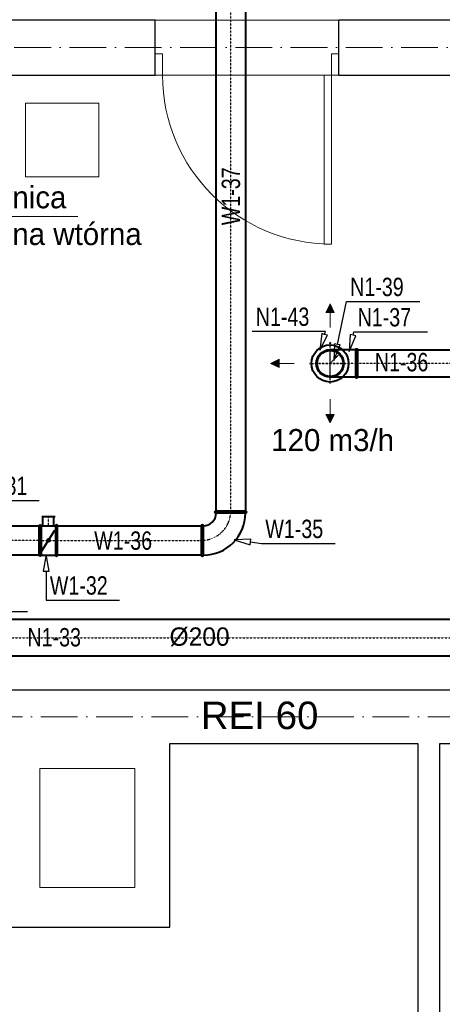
# Model space of a CAD drawing. Header units: millimetres. Extents: x 1700 to 4670, y 990 to 3874.
# Tile 84 of 110: x 3442 to 3672, y 1716 to 2253. Entities that reach past the tile are written whole.
import ezdxf
from ezdxf.enums import TextEntityAlignment as Align

# ---------------------------------------------------------------- set-up
doc = ezdxf.new("R2010")
doc.units = ezdxf.units.MM
for name, pattern in [('CENTER', [0.55, 0.37, -0.06, 0.06, -0.06]), ('Kropki i Kreski', [300, 200, -50, 0, -50]), ('Wipeout_Contour', [1000, 0, -1000])]:
    doc.linetypes.add(name, pattern=pattern)
doc.layers.get('0').update_dxf_attribs({"lineweight": 0})
for name, color, linetype in [('Nowe_210-A Pomieszczenia', 7, 'Continuous'), ('Nowe_320-W Umeblowanie', 252, 'Continuous'), ('Nowe_420-K Ściany', 7, 'Continuous'), ('Nowe_Drzwi Archicad', 7, 'Continuous'), ('opisy mt', 7, 'Continuous'), ('WEN_N1-_ATRYBUT', 7, 'Continuous'), ('WEN_N1-_OSIE', 2, 'CENTER'), ('WEN_W1-_ATRYBUT', 7, 'Continuous'), ('WEN_W1-_OSIE', 2, 'CENTER')]:
    doc.layers.add(name, color=color, linetype=linetype)
for name, color, linetype, lineweight in [('Nowe_320-W Umeblowanie_Nr_pióra__4', 252, 'Continuous', 13), ('Nowe_410-K Osie_Nr_pióra__18', 9, 'Continuous', 13), ('Nowe_420-K Ściany_Nr_pióra__27', 7, 'Continuous', 25), ('Nowe_440-K Słupy_Nr_pióra__28', 7, 'Continuous', 25), ('Nowe_810-G Ogólne_Nr_pióra__1', 7, 'Continuous', 13), ('Nowe_830-G Teksty Etykiety_Nr_pióra__1', 7, 'Continuous', 13), ('Nowe_Drzwi Archicad_Nr_pióra__23', 7, 'Continuous', 15), ('Nowe_Drzwi Archicad_Nr_pióra__27', 7, 'Continuous', 25), ('Nowe_Drzwi Archicad_Nr_pióra__3', 7, 'Continuous', 13), ('WEN_N1-_ZLICZAC', 170, 'Continuous', 40), ('WEN_W1-_ZLICZAC', 10, 'Continuous', 40)]:
    doc.layers.add(name, color=color, linetype=linetype, lineweight=lineweight)
doc.styles.add('STYL_AUTOMATYCZNY_3', font='txt')
doc.styles.add('STYL_WENTYLE', font='txt', dxfattribs={"width": 0.8})

# ---------------------------------------------------------------- blocks, each defined once
blk = doc.blocks.new('B15090CN1-_13')
for p, q in [((-75, 10.5), (-75, 150)), ((75, 10.5), (75, 150))]:
    blk.add_line(p, q)
blk.add_lwpolyline([(75, 0), (-75, 0, -1), (-75, 10.5), (75, 10.5, -1)], format="xyb", close=True)
blk.add_circle((0, 150), 75)
blk.add_point((0, 0))
at = {"layer": 'WEN_N1-_OSIE'}
for p, q in [((0, 0), (0, 230)), ((-80, 150), (80, 150))]:
    blk.add_line(p, q, dxfattribs=at)
at = {"layer": 'WEN_N1-_ATRYBUT', "style": 'STYL_WENTYLE', "width": 0.8, "flags": 8}
blk.add_attdef('WENTYLE', text='', height=100, dxfattribs=at).set_placement((75, 0), align=Align.BOTTOM_LEFT)
blk = doc.blocks.new('SR-150CN1-_935-4686384895_14')
blk.add_lwpolyline([(0, -75), (0, 75), (935.5, 75), (935.5, -75)], close=True)
for p in [(0, 0), (935.5, 0)]:
    blk.add_point(p)
at = {"layer": 'WEN_N1-_OSIE'}
blk.add_line((0, 0), (935.5, 0), dxfattribs=at)
at = {"layer": 'WEN_N1-_ATRYBUT', "style": 'STYL_WENTYLE', "width": 0.8, "flags": 8}
blk.add_attdef('WENTYLE', text='', height=100, dxfattribs=at).set_placement((467.7, 0), align=Align.BOTTOM_LEFT)
at = {"layer": 'WEN_N1-_OSIE', "style": 'STYL_WENTYLE', "width": 0.8, "flags": 8}
blk.add_attdef('FI_KANALU', text='', height=40, dxfattribs=at).set_placement((467.7, 37.5), align=Align.MIDDLE_CENTER)
blk = doc.blocks.new('PSR150CN1-_250_11')
blk.add_circle((0, 0), 75)
for p in [(0, 0), (53, 53)]:
    blk.add_point(p)
at = {"layer": 'WEN_N1-_OSIE'}
blk.add_line((0, 0), (53, 53), dxfattribs=at)
at = {"layer": 'WEN_N1-_ATRYBUT', "style": 'STYL_WENTYLE', "width": 0.8, "flags": 8}
blk.add_attdef('WENTYLE', text='', height=100, dxfattribs=at).set_placement((0, 0), align=Align.BOTTOM_LEFT)
blk = doc.blocks.new('KIRML-150-C_12')
for radius in [101, 70.7]:
    blk.add_circle((0, 0), radius)
for p in [(0, 111.1), (0, 0)]:
    blk.add_point(p)
at = {"layer": 'WEN_N1-_OSIE'}
for p, q in [((0, -111.1), (0, 111.1)), ((-111.1, 0), (111.1, 0))]:
    blk.add_line(p, q, dxfattribs=at)
at = {"layer": 'WEN_N1-_ATRYBUT', "style": 'STYL_WENTYLE', "width": 0.8, "flags": 8}
blk.add_attdef('WENTYLE', text='', height=100, dxfattribs=at).set_placement((0, 0), align=Align.BOTTOM_LEFT)
blk = doc.blocks.new('DR160CW1-_11')
for p, q in [((14, 130), (86, 130)), ((20, 80), (20, 130)), ((80, 80), (80, 130)), ((11.2, 80), (88.8, 80)), ((15, -56), (85, 56)), ((11.2, -80), (88.8, -80))]:
    blk.add_line(p, q)
for points in [[(0, -80), (0, 80, -1), (11.2, 80), (11.2, -80, -1)], [(100, -80), (100, 80, 1), (88.8, 80), (88.8, -80, 1)]]:
    blk.add_lwpolyline(points, format="xyb", close=True)
blk.add_circle((50, 0), 8)
for p in [(0, 0), (100, 0)]:
    blk.add_point(p)
at = {"layer": 'WEN_W1-_OSIE'}
for p, q in [((50, 75), (50, 135)), ((0, 0), (100, 0))]:
    blk.add_line(p, q, dxfattribs=at)
at = {"layer": 'WEN_W1-_ATRYBUT', "style": 'STYL_WENTYLE', "width": 0.8, "flags": 8}
blk.add_attdef('WENTYLE', text='', height=100, dxfattribs=at).set_placement((0, 0), align=Align.BOTTOM_LEFT)
blk = doc.blocks.new('B16090CW1-_23')
for points in [[(-160, -80), (-160, 80, -1), (-148.8, 80), (-148.8, -80, -1)], [(-80, -160), (80, -160, 1), (80, -148.8), (-80, -148.8, 1)]]:
    blk.add_lwpolyline(points, format="xyb", close=True)
for radius in [228.8, 68.8]:
    blk.add_arc((-148.8, -148.8), radius, 0, 90)
for p in [(-160, 0), (0, -160)]:
    blk.add_point(p)
at = {"layer": 'WEN_W1-_OSIE'}
blk.add_arc((-160, -160), 160, 0, 90, dxfattribs=at)
at = {"layer": 'WEN_W1-_ATRYBUT', "style": 'STYL_WENTYLE', "width": 0.8, "flags": 8}
blk.add_attdef('WENTYLE', text='', height=100, dxfattribs=at).set_placement((-80, -160), align=Align.BOTTOM_LEFT)
blk = doc.blocks.new('SR-160CW1-_782-6652511822_14')
blk.add_lwpolyline([(0, -80), (0, 80), (782.7, 80), (782.7, -80)], close=True)
for p in [(0, 0), (782.7, 0)]:
    blk.add_point(p)
at = {"layer": 'WEN_W1-_OSIE'}
blk.add_line((0, 0), (782.7, 0), dxfattribs=at)
at = {"layer": 'WEN_W1-_ATRYBUT', "style": 'STYL_WENTYLE', "width": 0.8, "flags": 8}
blk.add_attdef('WENTYLE', text='', height=100, dxfattribs=at).set_placement((391.3, 0), align=Align.BOTTOM_LEFT)
at = {"layer": 'WEN_W1-_OSIE', "style": 'STYL_WENTYLE', "width": 0.8, "flags": 8}
blk.add_attdef('FI_KANALU', text='', height=40, dxfattribs=at).set_placement((391.3, 40), align=Align.MIDDLE_CENTER)
blk = doc.blocks.new('SR-160CW1-_3546-6351146239_14')
blk.add_line((3000, -80), (3000, 80))
blk.add_lwpolyline([(0, -80), (0, 80), (3546.6, 80), (3546.6, -80)], close=True)
for p in [(0, 0), (3546.6, 0)]:
    blk.add_point(p)
at = {"layer": 'WEN_W1-_OSIE'}
blk.add_line((0, 0), (3546.6, 0), dxfattribs=at)
at = {"layer": 'WEN_W1-_ATRYBUT', "style": 'STYL_WENTYLE', "width": 0.8, "flags": 8}
blk.add_attdef('WENTYLE', text='', height=100, dxfattribs=at).set_placement((1773.3, 0), align=Align.BOTTOM_LEFT)
at = {"layer": 'WEN_W1-_OSIE', "style": 'STYL_WENTYLE', "width": 0.8, "flags": 8}
blk.add_attdef('FI_KANALU', text='', height=40, dxfattribs=at).set_placement((1773.3, 40), align=Align.MIDDLE_CENTER)
blk = doc.blocks.new('SR-200CN1-_3128-5238431301_14')
blk.add_line((3000, -100), (3000, 100))
blk.add_lwpolyline([(0, -100), (0, 100), (3128.5, 100), (3128.5, -100)], close=True)
for p in [(0, 0), (3128.5, 0)]:
    blk.add_point(p)
at = {"layer": 'WEN_N1-_OSIE'}
blk.add_line((0, 0), (3128.5, 0), dxfattribs=at)
at = {"layer": 'WEN_N1-_ATRYBUT', "style": 'STYL_WENTYLE', "width": 0.8, "flags": 8}
blk.add_attdef('WENTYLE', text='', height=100, dxfattribs=at).set_placement((1564.3, 0), align=Align.BOTTOM_LEFT)
at = {"layer": 'WEN_N1-_OSIE', "style": 'STYL_WENTYLE', "width": 0.8, "flags": 8}
blk.add_attdef('FI_KANALU', text='', height=40, dxfattribs=at).set_placement((1564.3, 50), align=Align.MIDDLE_CENTER)
blk = doc.blocks.new('SR-160CW1-_554-6581001328_14')
blk.add_lwpolyline([(0, -80), (0, 80), (554.7, 80), (554.7, -80)], close=True)
for p in [(0, 0), (554.7, 0)]:
    blk.add_point(p)
at = {"layer": 'WEN_W1-_OSIE'}
blk.add_line((0, 0), (554.7, 0), dxfattribs=at)
at = {"layer": 'WEN_W1-_ATRYBUT', "style": 'STYL_WENTYLE', "width": 0.8, "flags": 8}
blk.add_attdef('WENTYLE', text='', height=100, dxfattribs=at).set_placement((277.3, 0), align=Align.BOTTOM_LEFT)
at = {"layer": 'WEN_W1-_OSIE', "style": 'STYL_WENTYLE', "width": 0.8, "flags": 8}
blk.add_attdef('FI_KANALU', text='', height=40, dxfattribs=at).set_placement((277.3, 40), align=Align.MIDDLE_CENTER)

msp = doc.modelspace()

# ---------------------------------------------------------------- hatches: boundary and pattern name
at = {"layer": 'opisy mt', "linetype": 'Continuous', "lineweight": 18}
for points in [[(3608.77, 2093.18), (3611.06, 2097.82), (3613.34, 2093.18)], [(3608.77, 2093.18), (3611.06, 2097.82), (3613.34, 2093.18)], [(3583.27, 2063.1), (3578.63, 2065.39), (3583.27, 2067.68)], [(3583.27, 2063.1), (3578.63, 2065.39), (3583.27, 2067.68)], [(3608.77, 2037.61), (3611.06, 2032.97), (3613.34, 2037.61)], [(3608.77, 2037.61), (3611.06, 2032.97), (3613.34, 2037.61)]]:
    msp.add_hatch(color=256, dxfattribs=at).paths.add_polyline_path(points)

# ---------------------------------------------------------------- linework, layer by layer
at = {"layer": 'Nowe_810-G Ogólne_Nr_pióra__1', "color": 252, "linetype": 'Continuous', "lineweight": 13, "flags": 128}
msp.add_lwpolyline([(3504.8, 1780.07), (3504.8, 1844.8), (3453.01, 1844.8), (3453.01, 1780.07)], close=True, dxfattribs=at)
at = {"layer": 'Nowe_Drzwi Archicad', "color": 252, "linetype": 'Wipeout_Contour', "lineweight": 0, "ltscale": 68291.470671}
msp.add_line((3607.79, 2130.41), (3611.79, 2130.41), dxfattribs=at)
at = {"layer": 'Nowe_Drzwi Archicad_Nr_pióra__3', "color": 252, "linetype": 'Continuous', "lineweight": 13}
msp.add_line((3607.79, 2130.41), (3611.79, 2130.41), dxfattribs=at)
at = {"layer": 'opisy mt', "linetype": 'Continuous', "lineweight": 18}
for p, q in [((3473.7, 2145.45), (3370.77, 2145.45)), ((3611.06, 2097.82), (3608.77, 2093.18)), ((3611.06, 2097.82), (3608.77, 2093.18)), ((3611.06, 2084.92), (3611.06, 2097.82)), ((3611.06, 2097.82), (3613.34, 2093.18)), ((3611.06, 2084.92), (3611.06, 2097.82)), ((3611.06, 2097.82), (3613.34, 2093.18)), ((3608.77, 2093.18), (3613.34, 2093.18)), ((3608.77, 2093.18), (3613.34, 2093.18)), ((3608.77, 2093.18), (3613.34, 2093.18)), ((3608.77, 2093.18), (3613.34, 2093.18)), ((3578.63, 2065.39), (3583.27, 2067.68)), ((3578.63, 2065.39), (3583.27, 2067.68)), ((3591.53, 2065.39), (3578.63, 2065.39)), ((3578.63, 2065.39), (3583.27, 2063.1)), ((3591.53, 2065.39), (3578.63, 2065.39)), ((3578.63, 2065.39), (3583.27, 2063.1)), ((3583.27, 2063.1), (3583.27, 2067.68)), ((3583.27, 2063.1), (3583.27, 2067.68)), ((3583.27, 2063.1), (3583.27, 2067.68)), ((3583.27, 2063.1), (3583.27, 2067.68)), ((3611.06, 2045.87), (3611.06, 2032.97)), ((3611.06, 2045.87), (3611.06, 2032.97)), ((3608.77, 2037.61), (3613.34, 2037.61)), ((3611.06, 2032.97), (3608.77, 2037.61)), ((3608.77, 2037.61), (3613.34, 2037.61)), ((3608.77, 2037.61), (3613.34, 2037.61)), ((3611.06, 2032.97), (3608.77, 2037.61)), ((3608.77, 2037.61), (3613.34, 2037.61)), ((3611.06, 2032.97), (3613.34, 2037.61)), ((3611.06, 2032.97), (3613.34, 2037.61))]:
    msp.add_line(p, q, dxfattribs=at)
at = {"layer": 'WEN_N1-_ATRYBUT'}
for points in [[(3615.05, 2075.79), (3613.49, 2076.12), (3613.17, 2066.99), (3616.62, 2075.45), (3615.05, 2075.79), (3620.03, 2099.07), (3660.03, 2099.07)], [(3608.12, 2081.18), (3606.59, 2081.64), (3605.49, 2072.57), (3609.65, 2080.71), (3608.12, 2081.18), (3608.63, 2082.84), (3568.63, 2082.84)], [(3623.61, 2080.74), (3622.06, 2081.12), (3621.49, 2071.99), (3625.17, 2080.36), (3623.61, 2080.74), (3624.06, 2082.55), (3664.06, 2082.55)], [(3392.31, 1923.44), (3391.6, 1924.88), (3384.22, 1919.49), (3393.01, 1922), (3392.31, 1923.44), (3406.37, 1930.31), (3446.37, 1930.31)]]:
    msp.add_lwpolyline(points, dxfattribs=at)
at = {"layer": 'WEN_W1-_ATRYBUT'}
for points in [[(3406.64, 1983.37), (3405.4, 1984.39), (3400.93, 1976.41), (3407.87, 1982.36), (3406.64, 1983.37), (3412.71, 1990.78), (3452.71, 1990.78)], [(3567.7, 1968.17), (3567.92, 1969.76), (3558.79, 1969.43), (3567.48, 1966.59), (3567.7, 1968.17), (3573.8, 1967.31), (3613.8, 1967.31)], [(3456.47, 1952.31), (3458.07, 1952.31), (3456.47, 1961.31), (3454.87, 1952.31), (3456.47, 1952.31), (3456.47, 1936.51), (3496.47, 1936.51)]]:
    msp.add_lwpolyline(points, dxfattribs=at)

# ---------------------------------------------------------------- block references
at = {"layer": 'WEN_N1-_ZLICZAC'}
ref = msp.add_blockref('PSR150CN1-_250_11', (3611.06, 2065.39), dxfattribs=dict(at, xscale=0.09999999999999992, yscale=0.1, zscale=0.1))
ref.add_attrib('WENTYLE', 'N1-39', dxfattribs={"layer": 'WEN_N1-_ATRYBUT', "height": 10, "style": 'STYL_WENTYLE', "width": 0.8, "flags": 8}).set_placement((3622.03, 2099.07), align=Align.BOTTOM_LEFT)
ref = msp.add_blockref('KIRML-150-C_12', (3611.06, 2065.39), dxfattribs=dict(at, xscale=0.1000000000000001, yscale=0.1, zscale=0.1))
ref.add_attrib('WENTYLE', 'N1-43', dxfattribs={"layer": 'WEN_N1-_ATRYBUT', "height": 10, "style": 'STYL_WENTYLE', "width": 0.8, "flags": 8}).set_placement((3570.63, 2082.84), align=Align.BOTTOM_LEFT)
ref = msp.add_blockref('B15090CN1-_13', (3626.06, 2065.39), dxfattribs=dict(at, xscale=0.1, yscale=0.1, zscale=0.1, rotation=90))
ref.add_attrib('WENTYLE', 'N1-37', dxfattribs={"layer": 'WEN_N1-_ATRYBUT', "height": 10, "style": 'STYL_WENTYLE', "width": 0.8, "flags": 8}).set_placement((3626.06, 2082.55), align=Align.BOTTOM_LEFT)
ref = msp.add_blockref('SR-150CN1-_935-4686384895_14', (3719.6, 2065.39), dxfattribs=dict(at, xscale=0.1, yscale=0.1, zscale=0.1, rotation=180.0000000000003))
ref.add_attrib('WENTYLE', 'N1-36', dxfattribs={"layer": 'WEN_N1-_ATRYBUT', "height": 10, "style": 'STYL_WENTYLE', "width": 0.8, "flags": 8}).set_placement((3635.44, 2058.11), align=Align.BOTTOM_LEFT)
ref = msp.add_blockref('SR-200CN1-_3128-5238431301_14', (3398.75, 1916.05), dxfattribs=dict(at, xscale=0.1, yscale=0.1, zscale=0.1))
ref.add_attrib('WENTYLE', 'N1-33', dxfattribs={"layer": 'WEN_N1-_ATRYBUT', "height": 10, "style": 'STYL_WENTYLE', "width": 0.8, "flags": 8}).set_placement((3446.27, 1908.29), align=Align.BOTTOM_LEFT)
at = {"layer": 'WEN_W1-_ZLICZAC'}
ref = msp.add_blockref('SR-160CW1-_554-6581001328_14', (3452.68, 1969.02), dxfattribs=dict(at, xscale=0.1, yscale=0.1, zscale=0.1, rotation=180))
ref.add_attrib('WENTYLE', 'W1-31', dxfattribs={"layer": 'WEN_W1-_ATRYBUT', "height": 10, "style": 'STYL_WENTYLE', "width": 0.8, "flags": 8}).set_placement((3414.71, 1990.78), align=Align.BOTTOM_LEFT)
ref = msp.add_blockref('B16090CW1-_23', (3556.95, 1969.02), dxfattribs=dict(at, xscale=0.1, yscale=0.1, zscale=0.1, rotation=270))
ref.add_attrib('WENTYLE', 'W1-35', dxfattribs={"layer": 'WEN_W1-_ATRYBUT', "height": 10, "style": 'STYL_WENTYLE', "width": 0.8, "flags": 8}).set_placement((3575.8, 1967.31), align=Align.BOTTOM_LEFT)
ref = msp.add_blockref('DR160CW1-_11', (3452.68, 1969.02), dxfattribs=dict(at, xscale=0.1, yscale=0.1, zscale=0.1))
ref.add_attrib('WENTYLE', 'W1-32', dxfattribs={"layer": 'WEN_W1-_ATRYBUT', "height": 10, "style": 'STYL_WENTYLE', "width": 0.8, "flags": 8}).set_placement((3458.47, 1936.51), align=Align.BOTTOM_LEFT)
ref = msp.add_blockref('SR-160CW1-_782-6652511822_14', (3462.68, 1969.02), dxfattribs=dict(at, xscale=0.1, yscale=0.1, zscale=0.1))
ref.add_attrib('WENTYLE', 'W1-36', dxfattribs={"layer": 'WEN_W1-_ATRYBUT', "height": 10, "style": 'STYL_WENTYLE', "width": 0.8, "flags": 8}).set_placement((3482.62, 1960.93), align=Align.BOTTOM_LEFT)

# ---------------------------------------------------------------- texts
at = {"layer": 'opisy mt', "linetype": 'Continuous', "lineweight": 18, "width": 136.5578, "attachment_point": 1}
for s, insert, char_height in [('Nagrzewnica elektryczna wtórna', (3374.73, 2161.88), 12), ('120 m3/h', (3579.01, 2029.66), 12), ('%%C200', (3523.66, 1921.65), 10)]:
    msp.add_mtext(s, dxfattribs=dict(at, insert=insert, char_height=char_height))

# ---------------------------------------------------------------- wipeouts: each hides what was drawn before it
at = {"color": 252, "linetype": 'Wipeout_Contour', "lineweight": 0, "ltscale": 55984.742434}
msp.add_wipeout([(3080.79, 2252.41), (3080.79, 2222.41), (3515.79, 2222.41), (3515.79, 2252.41)], dxfattribs=at).dxf.layer = 'Nowe_420-K Ściany'
at = {"color": 252, "linetype": 'Wipeout_Contour', "lineweight": 0, "ltscale": 74873.571994}
msp.add_wipeout([(3615.79, 2252.41), (3615.79, 2222.41), (3997.79, 2222.41), (3997.79, 2252.41)], dxfattribs=at).dxf.layer = 'Nowe_420-K Ściany'

# ---------------------------------------------------------------- next in the draw order: wipeouts: each hides what was drawn before it
at = {"color": 252, "linetype": 'Wipeout_Contour', "lineweight": 0, "ltscale": 65746.248585}
msp.add_wipeout([(3615.79, 2222.41), (3615.79, 2252.41), (3515.79, 2252.41), (3515.79, 2222.41)], dxfattribs=at).dxf.layer = 'Nowe_420-K Ściany'

# ---------------------------------------------------------------- next in the draw order: linework, layer by layer
at = {"layer": 'Nowe_210-A Pomieszczenia', "color": 252, "linetype": 'Continuous', "lineweight": 0, "flags": 128}
msp.add_lwpolyline([(3108.79, 2424.41), (3377.79, 2424.41), (3377.79, 2483.41), (3419.79, 2483.41), (3419.79, 2252.41), (3983.79, 2252.41), (3983.79, 2447.41), (3997.79, 2447.41), (3997.79, 2816.41), (3122.79, 2816.41), (3122.79, 2624.41), (3108.79, 2624.41)], close=True, dxfattribs=at)
for points in [[(2570.79, 2353.41), (2570.79, 1716.42), (2644.79, 1716.48), (2644.81, 1688.31), (2644.81, 1659.41), (2467.79, 1659.41), (2467.79, 1539.41), (2782.79, 1539.41), (2782.79, 1659.41), (2744.79, 1659.41), (2744.79, 1688.38), (2782.79, 1688.41), (2782.79, 1934.41), (2811.79, 1934.41), (2811.79, 1887.41), (2892.79, 1887.41), (2892.79, 1934.41), (2902.79, 1934.41), (2902.79, 1887.41), (3770.79, 1887.41)], [(3770.79, 2222.41), (3105.79, 2222.41), (3105.79, 2181.41), (2811.79, 2181.41), (2811.79, 2109.41), (2782.79, 2109.41), (2782.79, 2353.41)]]:
    msp.add_lwpolyline(points, dxfattribs=at)
at = {"layer": 'Nowe_410-K Osie_Nr_pióra__18', "color": 9, "linetype": 'Kropki i Kreski', "lineweight": 13, "ltscale": 0.1}
msp.add_line((2897.29, 2237.41), (4644.85, 2237.41), dxfattribs=at)
at = {"layer": 'Nowe_420-K Ściany_Nr_pióra__27', "color": 252, "linetype": 'Continuous', "lineweight": 25}
for p, q in [((3515.79, 2233.91), (3515.79, 2252.41)), ((3615.79, 2233.91), (3615.79, 2252.41)), ((3515.79, 2222.41), (3515.79, 2233.91)), ((3615.79, 2222.41), (3615.79, 2233.91))]:
    msp.add_line(p, q, dxfattribs=at)
at = {"layer": 'Nowe_420-K Ściany_Nr_pióra__27', "color": 252, "linetype": 'Continuous', "lineweight": 25, "flags": 128}
for points in [[(3515.79, 2252.41), (3419.79, 2252.41)], [(3983.79, 2252.41), (3615.79, 2252.41)], [(3080.79, 2222.41), (3515.79, 2222.41)], [(3615.79, 2222.41), (4025.79, 2222.41)]]:
    msp.add_lwpolyline(points, dxfattribs=at)
at = {"layer": 'Nowe_Drzwi Archicad', "color": 252, "linetype": 'Wipeout_Contour', "lineweight": 0, "ltscale": 64084.031523}
for p, q in [((3519.79, 2233.91), (3515.79, 2233.91)), ((3515.79, 2233.91), (3515.79, 2222.41)), ((3519.79, 2222.41), (3519.79, 2233.91)), ((3515.79, 2222.41), (3519.79, 2222.41))]:
    msp.add_line(p, q, dxfattribs=at)
at = {"layer": 'Nowe_Drzwi Archicad', "color": 252, "linetype": 'Wipeout_Contour', "lineweight": 0, "ltscale": 67667.792413}
for p, q in [((3615.79, 2233.91), (3611.79, 2233.91)), ((3611.79, 2233.91), (3611.79, 2222.41)), ((3615.79, 2222.41), (3615.79, 2233.91)), ((3611.79, 2222.41), (3615.79, 2222.41))]:
    msp.add_line(p, q, dxfattribs=at)
at = {"layer": 'Nowe_Drzwi Archicad', "color": 252, "linetype": 'Wipeout_Contour', "lineweight": 0, "ltscale": 68291.470671}
for p, q in [((3611.79, 2222.41), (3607.79, 2222.41)), ((3607.79, 2222.41), (3607.79, 2130.41)), ((3611.79, 2130.41), (3611.79, 2222.41))]:
    msp.add_line(p, q, dxfattribs=at)
at = {"layer": 'Nowe_Drzwi Archicad_Nr_pióra__23', "color": 252, "linetype": 'Continuous', "lineweight": 15}
for p, q in [((3515.79, 2222.41), (3515.79, 2233.91)), ((3515.79, 2233.91), (3519.79, 2233.91)), ((3519.79, 2233.91), (3519.79, 2222.41)), ((3611.79, 2222.41), (3611.79, 2233.91)), ((3611.79, 2233.91), (3615.79, 2233.91)), ((3615.79, 2233.91), (3615.79, 2222.41)), ((3519.79, 2222.41), (3515.79, 2222.41)), ((3615.79, 2222.41), (3611.79, 2222.41))]:
    msp.add_line(p, q, dxfattribs=at)
at = {"layer": 'Nowe_Drzwi Archicad_Nr_pióra__27', "color": 252, "linetype": 'Continuous', "lineweight": 25}
for p, q in [((3515.79, 2233.91), (3515.79, 2252.41)), ((3615.79, 2233.91), (3615.79, 2252.41)), ((3515.79, 2222.41), (3515.79, 2233.91)), ((3515.79, 2222.41), (3515.79, 2233.91)), ((3615.79, 2222.41), (3615.79, 2233.91)), ((3615.79, 2222.41), (3615.79, 2233.91))]:
    msp.add_line(p, q, dxfattribs=at)
at = {"layer": 'Nowe_Drzwi Archicad_Nr_pióra__3', "color": 252, "linetype": 'Continuous', "lineweight": 13}
for p, q in [((3611.79, 2222.41), (3607.79, 2222.41)), ((3607.79, 2222.41), (3607.79, 2130.41)), ((3611.79, 2130.41), (3611.79, 2222.41))]:
    msp.add_line(p, q, dxfattribs=at)
msp.add_arc((3611.79, 2222.41), 92, 180, 270, dxfattribs=at)

# ---------------------------------------------------------------- next in the draw order: block references
at = {"layer": 'WEN_W1-_ZLICZAC'}
ref = msp.add_blockref('SR-160CW1-_3546-6351146239_14', (3556.95, 1985.02), dxfattribs=dict(at, xscale=0.1, yscale=0.1, zscale=0.1, rotation=90))
ref.add_attrib('WENTYLE', 'W1-37', dxfattribs={"layer": 'WEN_W1-_ATRYBUT', "height": 10, "rotation": 90, "style": 'STYL_WENTYLE', "width": 0.8, "flags": 8}).set_placement((3565.04, 2140.66), align=Align.BOTTOM_LEFT)

# ---------------------------------------------------------------- next in the draw order: wipeouts: each hides what was drawn before it
at = {"color": 252, "linetype": 'Wipeout_Contour', "lineweight": 0, "ltscale": 62783.476834}
msp.add_wipeout([(3445.22, 2167.07), (3485.22, 2167.07), (3485.22, 2207.07), (3445.22, 2207.07)], dxfattribs=at).dxf.layer = 'Nowe_320-W Umeblowanie'
at = {"color": 252, "linetype": 'Wipeout_Contour', "lineweight": 0, "ltscale": 74103.520801}
msp.add_wipeout([(3365.79, 1887.41), (3365.79, 1858.41), (3866.31, 1858.41), (3866.31, 1887.41)], dxfattribs=at).dxf.layer = 'Nowe_420-K Ściany'

# ---------------------------------------------------------------- next in the draw order: linework, layer by layer
at = {"layer": 'Nowe_320-W Umeblowanie_Nr_pióra__4', "color": 252, "linetype": 'Continuous', "lineweight": 13, "flags": 128}
msp.add_lwpolyline([(3445.22, 2167.07), (3485.22, 2167.07), (3485.22, 2207.07), (3445.22, 2207.07)], close=True, dxfattribs=at)
at = {"layer": 'Nowe_410-K Osie_Nr_pióra__18', "color": 9, "linetype": 'Kropki i Kreski', "lineweight": 13, "ltscale": 0.1}
msp.add_line((2911.79, 1872.91), (3910.38, 1872.91), dxfattribs=at)
at = {"layer": 'Nowe_420-K Ściany_Nr_pióra__27', "color": 252, "linetype": 'Continuous', "lineweight": 25, "flags": 128}
for points in [[(3866.31, 1887.41), (3365.79, 1887.41)], [(3523.79, 1858.41), (3658.79, 1858.41)], [(3670.79, 1858.41), (3866.31, 1858.41)]]:
    msp.add_lwpolyline(points, dxfattribs=at)
at = {"layer": 'Nowe_440-K Słupy_Nr_pióra__28', "color": 252, "linetype": 'Continuous', "lineweight": 25, "flags": 128}
msp.add_lwpolyline([(3388.79, 1858.41), (3388.79, 1758.41), (3523.79, 1758.41), (3523.79, 1858.41)], dxfattribs=at)

# ---------------------------------------------------------------- next in the draw order: texts
at = {"layer": 'Nowe_830-G Teksty Etykiety_Nr_pióra__1', "color": 252, "linetype": 'Continuous', "lineweight": 13, "insert": (3572.7, 1881.26), "char_height": 15, "attachment_point": 2, "style": 'STYL_AUTOMATYCZNY_3'}
msp.add_mtext('\\A1;{\\pqc;\\fArial|b0|i0|c238|p0;\\W1.000000;REI 60}', dxfattribs=at)

# ---------------------------------------------------------------- next in the draw order: wipeouts: each hides what was drawn before it
at = {"color": 252, "linetype": 'Wipeout_Contour', "lineweight": 0, "ltscale": 81276.949302}
msp.add_wipeout([(3658.79, 1858.41), (3658.79, 1399.17), (3670.79, 1399.17), (3670.79, 1858.41)], dxfattribs=at).dxf.layer = 'Nowe_420-K Ściany'

# ---------------------------------------------------------------- next in the draw order: linework, layer by layer
at = {"layer": 'Nowe_420-K Ściany_Nr_pióra__27', "color": 252, "linetype": 'Continuous', "lineweight": 25, "flags": 128}
for points in [[(3658.79, 1858.41), (3658.79, 1399.17)], [(3670.79, 1399.17), (3670.79, 1858.41)]]:
    msp.add_lwpolyline(points, dxfattribs=at)

doc.saveas('drawing.dxf')
